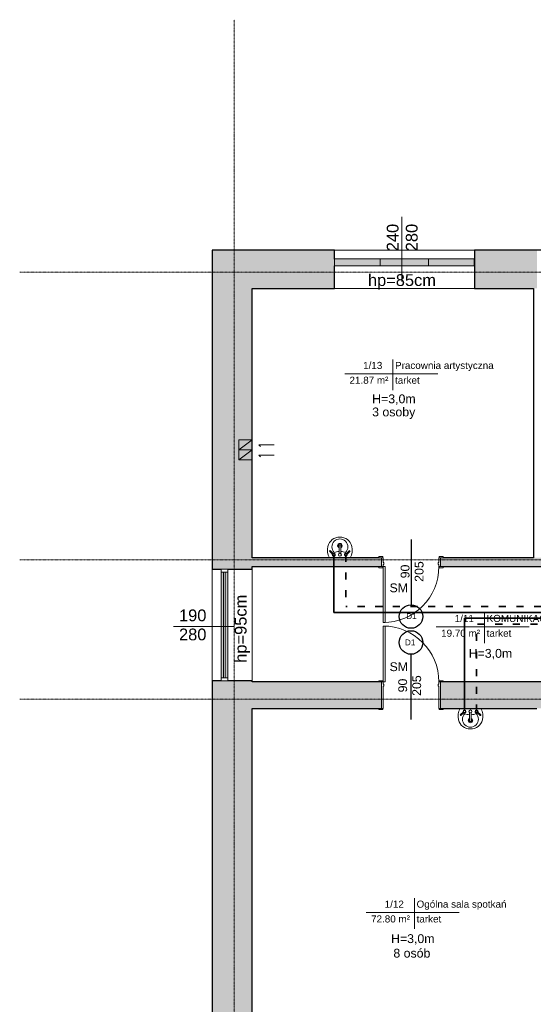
# Model space of a CAD drawing. Header units: inches. Extents: x -112469 to 885939, y -131046 to 286269.
# Tile 50 of 138: x -1125 to 7608, y -51263 to -34536. Entities that reach past the tile are written whole.
import ezdxf

# ---------------------------------------------------------------- set-up
doc = ezdxf.new("R2010")
doc.units = ezdxf.units.IN
doc.header["$MEASUREMENT"] = 0
doc.linetypes.add('ACAD_ISO03W100', pattern=[30, 12, -18])
doc.linetypes.add('Linia siatki', pattern=[0.9925, 0.47, -0.2175, 0.0875, -0.2175])
for name, color, linetype, lineweight in [('_IS_woda ciepła', 1, 'ACAD_ISO03W100', 35), ('_IS_woda zimna', 5, 'Continuous', 35), ('A-AREA-IDEN', 251, 'Continuous', 9), ('A-DETL', 251, 'Continuous', 9), ('A-DETL-MEDM', 251, 'Continuous', 25), ('A-DETL-THIN', 251, 'Continuous', 9), ('A-DOOR', 251, 'Continuous', 9), ('A-DOOR-FRAM', 251, 'Continuous', 18), ('A-GLAZ', 251, 'Continuous', 9), ('A-WALL', 251, 'Continuous', 9), ('A-WALL-PATT', 254, 'Continuous', 25), ('G-ANNO-TEXT', 251, 'Continuous', 9), ('P-SANR-FIXT', 251, 'Continuous', 9), ('S-GRID', 251, 'Continuous', 9)]:
    doc.layers.add(name, color=color, linetype=linetype, lineweight=lineweight)
doc.styles.add('Arial_1', font='arial.ttf', dxfattribs={"height": 12})
doc.styles.add('Arial_2', font='arial.ttf', dxfattribs={"height": 10})
doc.styles.add('Arial_3', font='arial.ttf', dxfattribs={"height": 15})
doc.styles.add('Arial_5', font='arial.ttf', dxfattribs={"height": 20})

# ---------------------------------------------------------------- blocks, each defined once
blk = doc.blocks.new('Etyk_pom_1_mala - Etyk_pom_1_mala-219433-4_Poziom piętra')
at = {"layer": 'A-AREA-IDEN'}
for p, q in [((-0.096, 0.144), (-0.096, -0.378)), ((-0.915, -0.101), (0.666, -0.101))]:
    blk.add_line(p, q, dxfattribs=at)
blk = doc.blocks.new('Lavabo mural - 05 - 440mm x 350mm-V6-4_Poziom piętra')
at = {"layer": 'P-SANR-FIXT'}
for p, q in [((-17.2, -11), (-11.7, -5.6)), ((-16.1, -12.1), (-10.7, -6.7)), ((-1.5, -21.5), (-1.5, -7.1)), ((1.5, -21.5), (1.5, -7.1)), ((16.4, -12.1), (11, -6.7)), ((17.5, -11), (12, -5.6))]:
    blk.add_line(p, q, dxfattribs=at)
for centre, radius, start, end in [((5.3, -13.1), 26.4, 150.3649, 193.6351), ((-5.3, -13.1), 26.4, 346.3649, 29.6351), ((0, -18.4), 13.5, 135.4629, 45.0556), ((-10.1, -5.1), 2.5, 0, 180), ((-10.1, -5.1), 2.5, 180, 207.0533), ((-10.1, -5.1), 1.7, 360, 180), ((-10.1, -5.1), 1.7, 180, 198.0596), ((-10.1, -5.1), 1.7, 198.0596, 360), ((-10.1, -5.1), 2.5, 242.9467, 0), ((-0.2, 16), 26.7, 249.1986, 267.1093), ((0, -5.1), 2.5, 0, 180), ((0, -5.1), 2.5, 180, 0), ((-0.2, 16), 26.7, 273.5606, 291.3199), ((10.4, -5.1), 2.5, 360, 180), ((10.4, -5.1), 2.5, 180, 297.0533), ((10.4, -5.1), 1.7, 0, 180), ((10.4, -5.1), 1.7, 180, 0), ((10.4, -5.1), 2.5, 332.9467, 360), ((-0.6, -14.5), 20.4, 193.6351, 271.6558), ((0, -20.4), 3.86, 112.8828, 180), ((0, -20.4), 3.86, 180, 360), ((0, -20.4), 2.35, 129.6826, 180), ((0, -20.4), 2.35, 180, 360), ((0.6, -14.5), 20.4, 268.3442, 346.3649), ((0, -20.4), 3.86, 360, 67.1178), ((0, -20.4), 2.35, 360, 50.3185)]:
    blk.add_arc(centre, radius, start, end, dxfattribs=at)
for centre, major_axis, ratio, start_param, end_param in [((-16.6, -11.6), (-0.545, 0.545), 0.274309, 0, 3.141593), ((17, -11.6), (0.545, 0.545), 0.274309, 3.141593, 6.283185), ((0, -21.5), (-1.5, 0), 0.428525, 0, 3.141593)]:
    blk.add_ellipse(centre, major_axis=major_axis, ratio=ratio, start_param=start_param, end_param=end_param, dxfattribs=at)
blk = doc.blocks.new('Aluminum_2 szybowe - 160x140 wymiana-V4-4_Poziom piętra')
at = {"layer": 'A-GLAZ'}
blk.add_hatch(color=256, dxfattribs=at).paths.add_polyline_path([(22.8, 8.7), (22.8, 20.2), (-137.2, 20.2), (-137.2, 8.7), (-31.8, 8.7)])
for p, q in [((-137.2, 20.2), (22.8, 20.2)), ((-137.2, 8.7), (-137.2, 20.2)), ((22.8, 20.2), (22.8, 8.7)), ((22.8, 8.7), (-137.2, 8.7))]:
    blk.add_line(p, q, dxfattribs=at)
blk = doc.blocks.new('Aluminum_2 szybowe - 160x140 wymiana-631342-4_Poziom piętra')
at = {"layer": 'A-GLAZ', "lineweight": 18}
for p, q in [((22.8, 20.2), (22.3, 20.2)), ((22.3, 8.7), (22.8, 8.7))]:
    blk.add_line(p, q, dxfattribs=at)
blk = doc.blocks.new('Aluminum_1 szybowe - Okno 190_265 p_0-630966-4_Poziom piętra')
at = {"layer": 'A-GLAZ'}
h = blk.add_hatch(color=256, dxfattribs=at)
h.paths.add_polyline_path([(-132.1, 17.2), (47.8, 17.2), (47.8, 21.7), (-132.1, 21.7)])
h.paths.add_polyline_path([(-132.1, 10.2), (47.8, 10.2), (47.8, 14.7), (-132.1, 14.7)])
at = {"layer": 'A-GLAZ', "lineweight": 18}
for p, q in [((-132.1, 21.7), (-137.2, 21.7)), ((-137.2, 21.7), (-137.2, 10.2)), ((-132.1, 10.2), (-132.1, 21.7)), ((47.8, 17.2), (-132.1, 17.2)), ((-132.1, 17.2), (-132.1, 14.7)), ((52.8, 21.7), (47.8, 21.7)), ((47.8, 21.7), (47.8, 10.2)), ((47.8, 14.7), (47.8, 17.2)), ((52.8, 10.2), (52.8, 21.7)), ((-137.2, 10.2), (-132.1, 10.2)), ((-132.1, 14.7), (47.8, 14.7)), ((47.8, 10.2), (52.8, 10.2))]:
    blk.add_line(p, q, dxfattribs=at)
at = {"layer": 'A-GLAZ'}
for p, q in [((-132.1, 21.7), (47.8, 21.7)), ((47.8, 10.2), (-132.1, 10.2))]:
    blk.add_line(p, q, dxfattribs=at)
blk = doc.blocks.new('wewnetrzne dwupanelowe - 900 x 2100mm-479385-4_Poziom piętra')
at = {"layer": 'A-DOOR', "lineweight": 18}
for p, q in [((47.5, 102.1825), (44, 102.1825)), ((44, 102.1825), (44, 7.1825)), ((47.5, 7.1825), (47.5, 102.1825)), ((44, 7.1825), (47.5, 7.1825))]:
    blk.add_line(p, q, dxfattribs=at)
at = {"layer": 'A-DOOR'}
for p, q in [((-48.135, 9.1825), (-54.635, 9.1825)), ((-54.635, 9.1825), (-54.635, 7.1825)), ((-54.635, 7.1825), (-48.135, 7.1825)), ((-48.135, 7.1825), (-48.135, 9.1825)), ((54.635, 9.1825), (48.135, 9.1825)), ((48.135, 9.1825), (48.135, 7.1825)), ((48.135, 7.1825), (54.635, 7.1825)), ((54.635, 7.1825), (54.635, 9.1825)), ((-48.135, -7.8175), (-54.635, -7.8175)), ((-54.635, -7.8175), (-54.635, -9.8175)), ((-54.635, -9.8175), (-48.135, -9.8175)), ((-48.135, -9.8175), (-48.135, -7.8175)), ((54.635, -7.8175), (48.135, -7.8175)), ((48.135, -7.8175), (48.135, -9.8175)), ((48.135, -9.8175), (54.635, -9.8175)), ((54.635, -9.8175), (54.635, -7.8175))]:
    blk.add_line(p, q, dxfattribs=at)
blk.add_arc((47.5, 7.1825), 95, 90, 180, dxfattribs=at)
at = {"layer": 'A-DOOR-FRAM'}
for p, q in [((-47.5, 7.1825), (-50, 7.1825)), ((-50, 7.1825), (-50, -7.8175)), ((-47.5, 3.6825), (-47.5, 7.1825)), ((-46.23, 3.6825), (-47.5, 3.6825)), ((-47.5, -7.8175), (-47.5, 0.19)), ((-47.5, 0.19), (-46.23, 0.19)), ((-46.23, 0.19), (-46.23, 3.6825)), ((47.5, 3.6825), (46.23, 3.6825)), ((46.23, 3.6825), (46.23, 0.19)), ((46.23, 0.19), (47.5, 0.19)), ((47.5, 7.1825), (47.5, 3.6825)), ((50, 7.1825), (47.5, 7.1825)), ((47.5, 0.19), (47.5, -7.8175)), ((50, -7.8175), (50, 7.1825)), ((-50, -7.8175), (-47.5, -7.8175)), ((47.5, -7.8175), (50, -7.8175))]:
    blk.add_line(p, q, dxfattribs=at)
blk = doc.blocks.new('wewnetrzne dwupanelowe - 900 x 2100mm-456959-4_Poziom piętra')
at = {"layer": 'A-DOOR'}
for p, q in [((-54.635, 24.8175), (-48.135, 24.8175)), ((-54.635, 22.8175), (-54.635, 24.8175)), ((-48.135, 22.8175), (-54.635, 22.8175)), ((-48.135, 24.8175), (-48.135, 22.8175)), ((48.135, 24.8175), (54.635, 24.8175)), ((48.135, 22.8175), (48.135, 24.8175)), ((54.635, 22.8175), (48.135, 22.8175)), ((54.635, 24.8175), (54.635, 22.8175)), ((-54.635, -22.1825), (-48.135, -22.1825)), ((-54.635, -24.1825), (-54.635, -22.1825)), ((-48.135, -24.1825), (-54.635, -24.1825)), ((-48.135, -22.1825), (-48.135, -24.1825)), ((48.135, -22.1825), (54.635, -22.1825)), ((48.135, -24.1825), (48.135, -22.1825)), ((54.635, -24.1825), (48.135, -24.1825)), ((54.635, -22.1825), (54.635, -24.1825))]:
    blk.add_line(p, q, dxfattribs=at)
at = {"layer": 'A-DOOR', "lineweight": 18}
for p, q in [((44, -22.1825), (47.5, -22.1825)), ((44, -117.1825), (44, -22.1825)), ((47.5, -22.1825), (47.5, -117.1825)), ((47.5, -117.1825), (44, -117.1825))]:
    blk.add_line(p, q, dxfattribs=at)
at = {"layer": 'A-DOOR'}
blk.add_arc((47.5, -22.1825), 95, 180, 270, dxfattribs=at)
at = {"layer": 'A-DOOR-FRAM'}
for p, q in [((-50, 22.8175), (-47.5, 22.8175)), ((-50, -22.1825), (-50, 22.8175)), ((-47.5, 22.8175), (-47.5, -15.19)), ((47.5, 22.8175), (50, 22.8175)), ((47.5, -15.19), (47.5, 22.8175)), ((50, 22.8175), (50, -22.1825)), ((-47.5, -15.19), (-46.23, -15.19)), ((-46.23, -15.19), (-46.23, -18.6825)), ((46.23, -15.19), (47.5, -15.19)), ((46.23, -18.6825), (46.23, -15.19)), ((-47.5, -22.1825), (-50, -22.1825)), ((-47.5, -18.6825), (-47.5, -22.1825)), ((-46.23, -18.6825), (-47.5, -18.6825)), ((47.5, -18.6825), (46.23, -18.6825)), ((47.5, -22.1825), (47.5, -18.6825)), ((50, -22.1825), (47.5, -22.1825))]:
    blk.add_line(p, q, dxfattribs=at)
blk = doc.blocks.new('PIĘTRO')
at = {"layer": 'A-WALL-PATT', "lineweight": 9}
h = blk.add_hatch(color=251, dxfattribs=at)
h.paths.add_polyline_path([(1852.2, -15831.43), (2532.2, -15831.43), (2532.2, -7419.73), (1852.2, -7419.73), (1852.2, -9148.85)])
h.paths.add_polyline_path([(1852.2, -5519.73), (2532.2, -5519.73), (2532.2, -101.43), (1852.2, -101.43), (1852.2, -2768.94)])
h = blk.add_hatch(color=251, dxfattribs=at)
h.paths.add_polyline_path([(7312.2, -751.43), (7372.2, -751.43), (7372.2, -101.43), (6312.2, -101.43), (6312.2, -751.43)])
h.paths.add_polyline_path([(2532.2, -751.43), (3932.2, -751.43), (3932.2, -101.43), (2532.2, -101.43), (2532.2, -365.73)])
h = blk.add_hatch(color=251, dxfattribs=at)
h.paths.add_polyline_path([(10935.85, -5476.43), (10982.2, -5476.43), (10982.2, -5326.43), (9917.2, -5326.43), (9917.2, -5476.43), (9963.55, -5476.43)])
h.paths.add_polyline_path([(12582.2, -5476.43), (12582.2, -5326.43), (11982.2, -5326.43), (11982.2, -5476.43), (12028.55, -5476.43)])
h.paths.add_polyline_path([(8230.71, -5476.43), (8867.2, -5476.43), (8867.2, -5326.43), (5732.2, -5326.43), (5732.2, -5476.43), (6608.38, -5476.43)])
h.paths.add_polyline_path([(2532.2, -5476.43), (4732.2, -5476.43), (4732.2, -5326.43), (2532.2, -5326.43), (2532.2, -5406.5)])
h = blk.add_hatch(color=251, dxfattribs=at)
h.paths.add_polyline_path([(11475.39, -7886.43), (12582.2, -7886.43), (12582.2, -7436.43), (10482.2, -7436.43), (10482.2, -7886.43), (10528.55, -7886.43)])
h.paths.add_polyline_path([(7372.2, -7886.43), (9482.2, -7886.43), (9482.2, -7436.43), (5732.2, -7436.43), (5732.2, -7886.43), (5778.55, -7886.43)])
h.paths.add_polyline_path([(4732.2, -7886.43), (4732.2, -7436.43), (2532.2, -7436.43), (2532.2, -7886.43), (4685.85, -7886.43)])
at = {"layer": 'A-DETL', "color": 251, "lineweight": 18}
for p, q in [((2532.2, -3321.43), (2302.2, -3493.52)), ((2302.2, -3321.43), (2302.2, -3493.52)), ((2532.2, -3321.43), (2302.2, -3321.43)), ((2532.2, -3493.52), (2532.2, -3321.43)), ((2532.2, -3493.52), (2302.2, -3665.61)), ((2302.2, -3493.52), (2302.2, -3665.61)), ((2532.2, -3493.52), (2302.2, -3493.52)), ((2532.2, -3493.52), (2302.2, -3493.52)), ((2302.2, -3493.52), (2532.2, -3493.52)), ((2532.2, -3665.61), (2532.2, -3493.52)), ((2644.21, -3409.71), (2672.5, -3437.99)), ((2904.21, -3409.71), (2644.21, -3409.71)), ((2644.21, -3409.71), (2904.21, -3409.71)), ((2532.2, -3665.61), (2302.2, -3665.61)), ((2302.2, -3665.61), (2532.2, -3665.61)), ((2644.21, -3581.8), (2672.5, -3610.08)), ((2904.21, -3581.8), (2644.21, -3581.8)), ((2644.21, -3581.8), (2904.21, -3581.8))]:
    blk.add_line(p, q, dxfattribs=at)
at = {"layer": 'A-DETL-MEDM', "color": 251}
for p, q in [((5232.2, -5015.22), (5232.2, -6125.22)), ((5232.2, -8075.79), (5232.2, -6965.79))]:
    blk.add_line(p, q, dxfattribs=at)
for centre in [(5232.2, -6325.22), (5232.2, -6765.79)]:
    blk.add_circle(centre, 200, dxfattribs=at)
at = {"layer": 'A-DETL-THIN', "color": 251}
for p, q in [((5077.2, 467.55), (5077.2, -632.45)), ((2227.2, -6495.13), (1192.2, -6495.13))]:
    blk.add_line(p, q, dxfattribs=at)
at = {"layer": 'A-WALL', "color": 251, "lineweight": 25}
for p, q in [((3932.2, -101.43), (1852.2, -101.43)), ((1852.2, -101.43), (1852.2, -5519.73)), ((3932.2, -251.43), (3932.2, -101.43)), ((6312.2, -101.43), (6312.2, -751.43)), ((8232.2, -101.43), (6312.2, -101.43)), ((3932.2, -751.43), (3932.2, -365.73)), ((2532.2, -751.43), (3932.2, -751.43)), ((2532.2, -5326.43), (2532.2, -751.43)), ((6312.2, -751.43), (7312.2, -751.43)), ((7312.2, -751.43), (7312.2, -5326.43)), ((4685.85, -5326.43), (2532.2, -5326.43)), ((7312.2, -5326.43), (5778.55, -5326.43)), ((1852.2, -5519.73), (2002.2, -5519.73)), ((2116.5, -5519.73), (2532.2, -5519.73)), ((2532.2, -5476.43), (4685.85, -5476.43)), ((2532.2, -5519.73), (2532.2, -5476.43)), ((5778.55, -5476.43), (8820.85, -5476.43)), ((2002.2, -7419.73), (1852.2, -7419.73)), ((1852.2, -7419.73), (1852.2, -15831.43)), ((2532.2, -7419.73), (2116.5, -7419.73)), ((2532.2, -7436.43), (2532.2, -7419.73)), ((4685.85, -7436.43), (2532.2, -7436.43)), ((9435.85, -7436.43), (5778.55, -7436.43)), ((2532.2, -7886.43), (4685.85, -7886.43)), ((2532.2, -15181.43), (2532.2, -7886.43)), ((5778.55, -7886.43), (7372.2, -7886.43))]:
    blk.add_line(p, q, dxfattribs=at)
at = {"layer": 'A-WALL', "color": 251}
for p, q in [((3932.2, -101.43), (6312.2, -101.43)), ((6312.2, -751.43), (3932.2, -751.43)), ((1852.2, -7419.73), (1852.2, -5519.73)), ((2532.2, -5519.73), (2532.2, -7419.73))]:
    blk.add_line(p, q, dxfattribs=at)
at = {"layer": 'S-GRID', "color": 251, "linetype": 'Linia siatki'}
for p, q in [((2227.2, 3814.58), (2227.2, -22310.93)), ((-1420.75, -476.43), (33508.1, -476.43)), ((-1420.75, -5361.43), (33508.1, -5361.43)), ((-1420.75, -7731.43), (33508.1, -7731.43))]:
    blk.add_line(p, q, dxfattribs=at)
at = {"layer": 'A-AREA-IDEN', "color": 251, "xscale": 999.9999999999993, "yscale": 999.9999999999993, "zscale": 999.9999999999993}
for p in [(5019.95, -2100.57), (6577.48, -6398.9), (5386.45, -11252.63)]:
    blk.add_blockref('Etyk_pom_1_mala - Etyk_pom_1_mala-219433-4_Poziom piętra', p, dxfattribs=at)
at = {"layer": 'A-DOOR', "color": 251, "xscale": 10, "yscale": 10, "zscale": 10, "rotation": 180}
for name, p in [('wewnetrzne dwupanelowe - 900 x 2100mm-479385-4_Poziom piętra', (5232.2, -5404.6)), ('wewnetrzne dwupanelowe - 900 x 2100mm-456959-4_Poziom piętra', (5232.2, -7658.25))]:
    blk.add_blockref(name, p, dxfattribs=at)
at = {"layer": 'A-GLAZ', "color": 251, "xscale": 10, "yscale": 10, "zscale": 10}
for name, p in [('Aluminum_2 szybowe - 160x140 wymiana-V4-4_Poziom piętra', (5303.8, -452.99)), ('Aluminum_2 szybowe - 160x140 wymiana-V4-4_Poziom piętra', (6078.4, -452.99)), ('Aluminum_2 szybowe - 160x140 wymiana-631342-4_Poziom piętra', (6083.8, -452.99))]:
    blk.add_blockref(name, p, dxfattribs=at)
at = {"layer": 'A-GLAZ', "color": 251, "xscale": 10, "yscale": 10, "zscale": 10, "rotation": 89.99999999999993}
blk.add_blockref('Aluminum_1 szybowe - Okno 190_265 p_0-630966-4_Poziom piętra', (2218.76, -6048.13), dxfattribs=at)
at = {"layer": 'P-SANR-FIXT', "color": 251, "xscale": 10, "yscale": 10, "zscale": 10, "rotation": 180}
blk.add_blockref('Lavabo mural - 05 - 440mm x 350mm-V6-4_Poziom piętra', (4023.2, -5326.43), dxfattribs=at)
at = {"layer": 'P-SANR-FIXT', "color": 251, "xscale": 10, "yscale": 10, "zscale": 10}
blk.add_blockref('Lavabo mural - 05 - 440mm x 350mm-V6-4_Poziom piętra', (6242.45, -7886.43), dxfattribs=at)
at = {"layer": 'A-AREA-IDEN', "color": 251, "char_height": 120, "attachment_point": 1, "style": 'Arial_1'}
for s, insert, width in [('1/13', (4418.04, -1998.85), 424.8944), ('Pracownia artystyczna', (4960.82, -1998.85), 2180.59), ('21.87 m²', (4186.68, -2250.56), 857.8056), ('tarket', (4960.82, -2250.56), 553.1644), ('1/11', (5975.57, -6297.19), 424.8944), ('KOMUNIKACJA', (6518.35, -6297.19), 1563.2906), ('19.70 m²', (5744.2, -6548.9), 857.8056), ('tarket', (6518.35, -6548.9), 553.1644), ('1/12', (4784.54, -11150.92), 424.8944), ('Ogólna sala spotkań', (5327.32, -11150.92), 1875.9487), ('72.80 m²', (4553.18, -11402.63), 857.8056), ('tarket', (5327.32, -11402.63), 553.1644)]:
    blk.add_mtext(s, dxfattribs=dict(at, insert=insert, width=width))
at = {"layer": 'G-ANNO-TEXT', "color": 251, "attachment_point": 1, "rotation": 90}
for s, insert, char_height, width, style in [('240', (4819.91, -119.66), 200, 577.215, 'Arial_5'), ('280', (5144.02, -119.66), 200, 577.215, 'Arial_5'), ('90', (5056.35, -5675.85), 150, 288.6075, 'Arial_3'), ('205', (5294.48, -5735.38), 150, 432.9112, 'Arial_3'), ('hp=95cm', (2236.29, -7111.36), 200, 1435.0206, 'Arial_5'), ('205', (5253.82, -7673.03), 150, 432.9112, 'Arial_3'), ('90', (5015.69, -7613.5), 150, 288.6075, 'Arial_3')]:
    blk.add_mtext(s, dxfattribs=dict(at, insert=insert, char_height=char_height, width=width, style=style))
at = {"layer": 'G-ANNO-TEXT', "color": 251, "attachment_point": 1}
for s, insert, char_height, width, style in [('hp=85cm', (4499.72, -509.74), 200, 1435.0206, 'Arial_5'), ('H=3,0m', (4571.62, -2551.95), 150, 913.9237, 'Arial_3'), ('3 osoby', (4571.62, -2774.66), 150, 873.8394, 'Arial_3'), ('SM', (4867.2, -5762.57), 150, 384.81, 'Arial_3'), ('190', (1287.88, -6205.24), 200, 577.215, 'Arial_5'), ('D1', (5151.71, -6268.83), 100, 216.4556, 'Arial_2'), ('280', (1287.88, -6529.35), 200, 577.215, 'Arial_5'), ('D1', (5127.69, -6714.54), 100, 216.4556, 'Arial_2'), ('H=3,0m', (6212.7, -6876.06), 150, 913.9237, 'Arial_3'), ('SM', (4867.2, -7102.57), 150, 384.81, 'Arial_3'), ('H=3,0m', (4892.72, -11722.28), 150, 913.9237, 'Arial_3'), ('8 osób', (4932.69, -11969.06), 150, 753.5862, 'Arial_3')]:
    blk.add_mtext(s, dxfattribs=dict(at, insert=insert, char_height=char_height, width=width, style=style))

msp = doc.modelspace()

# ---------------------------------------------------------------- block references
at = {"layer": '_IS_woda zimna', "ltscale": 10}
msp.add_blockref('PIĘTRO', (296, -38350), dxfattribs=at)

# ---------------------------------------------------------------- next in the draw order: linework, layer by layer
at = {"layer": '_IS_woda ciepła', "ltscale": 10}
for p, q in [((4420, -43626), (4420, -44505)), ((7741, -44505), (4420, -44505)), ((6642, -46287), (6642, -44805)), ((7981, -44805), (6642, -44805))]:
    msp.add_line(p, q, dxfattribs=at)
at = {"layer": '_IS_woda zimna', "ltscale": 10}
for p, q in [((4214, -43626), (4214, -44605)), ((7821, -44605), (4214, -44605)), ((6437, -46270), (6437, -44705)), ((7901, -44705), (6437, -44705))]:
    msp.add_line(p, q, dxfattribs=at)

doc.saveas('drawing.dxf')
